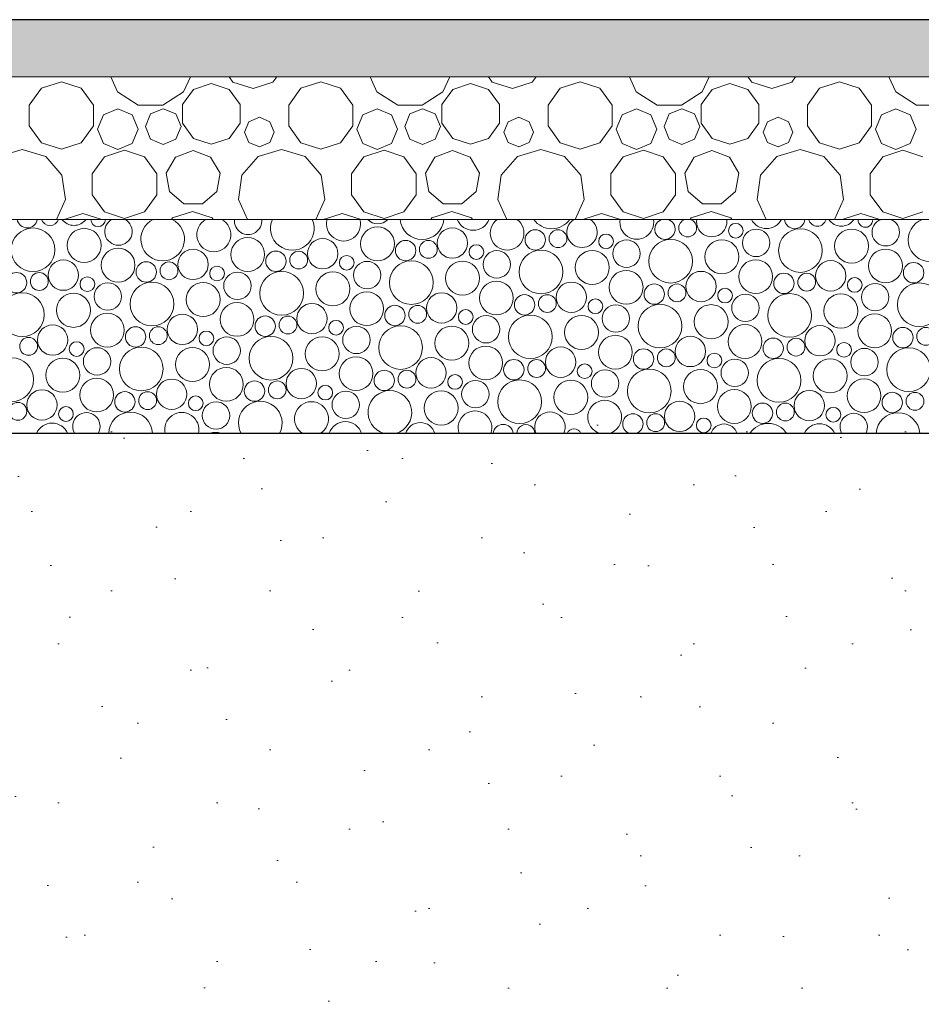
# Model space of a CAD drawing. Header units: centimetres. Extents: x -1103 to 10505, y -997 to 1780.
# Tile 47 of 102: x 9139 to 9265, y -560 to -422. Entities that reach past the tile are written whole.
import ezdxf

# ---------------------------------------------------------------- set-up
doc = ezdxf.new("R2010")
doc.units = ezdxf.units.CM
doc.header["$LTSCALE"] = 0.1
doc.header["$MEASUREMENT"] = 0
doc.linetypes.add('Wipeout_Contour', pattern=[1000, 0, -1000])
doc.layers.add('0_Teren', color=7, linetype='Continuous')
doc.layers.add('3_wypełnienia.K_IR', color=7, linetype='Continuous')

# ---------------------------------------------------------------- blocks, each defined once
blk = doc.blocks.new('*X1105', base_point=(10358.23, -421.51))
at = {"layer": '0_Teren', "color": 7, "linetype": 'Continuous', "lineweight": 0}
for p, q in [((9144.73, -430.21), (9141.95, -431.11)), ((9147.51, -431.11), (9144.73, -430.21)), ((9151.64, -429.51), (9152.61, -431.64)), ((9161.87, -431.64), (9162.84, -429.51)), ((9165.75, -430.47), (9163.25, -431.28)), ((9168.25, -431.28), (9165.75, -430.47)), ((9168.26, -429.51), (9168.79, -430.25)), ((9168.79, -430.25), (9171.6, -431.16)), ((9171.6, -431.16), (9174.4, -430.25)), ((9174.4, -430.25), (9174.93, -429.51)), ((9181.1, -430.21), (9178.32, -431.11)), ((9183.88, -431.11), (9181.1, -430.21)), ((9188.01, -429.51), (9188.98, -431.64)), ((9198.24, -431.64), (9199.21, -429.51)), ((9202.12, -430.47), (9199.62, -431.28)), ((9204.62, -431.28), (9202.12, -430.47)), ((9204.63, -429.51), (9205.16, -430.25)), ((9205.16, -430.25), (9207.97, -431.16)), ((9207.97, -431.16), (9210.77, -430.25)), ((9210.77, -430.25), (9211.3, -429.51)), ((9217.47, -430.21), (9214.69, -431.11)), ((9220.25, -431.11), (9217.47, -430.21)), ((9224.38, -429.51), (9225.35, -431.64)), ((9234.61, -431.64), (9235.58, -429.51)), ((9238.49, -430.47), (9235.99, -431.28)), ((9240.99, -431.28), (9238.49, -430.47)), ((9241, -429.51), (9241.53, -430.25)), ((9241.53, -430.25), (9244.34, -431.16)), ((9244.34, -431.16), (9247.14, -430.25)), ((9247.14, -430.25), (9247.68, -429.51)), ((9253.84, -430.21), (9251.06, -431.11)), ((9256.62, -431.11), (9253.84, -430.21)), ((9260.75, -429.51), (9261.73, -431.64)), ((9141.95, -431.11), (9140.23, -433.48)), ((9149.23, -433.48), (9147.51, -431.11)), ((9152.61, -431.64), (9155.51, -433.51)), ((9158.96, -433.51), (9161.87, -431.64)), ((9163.25, -431.28), (9161.7, -433.41)), ((9169.8, -433.41), (9168.25, -431.28)), ((9178.32, -431.11), (9176.6, -433.48)), ((9185.6, -433.48), (9183.88, -431.11)), ((9188.98, -431.64), (9191.89, -433.51)), ((9195.33, -433.51), (9198.24, -431.64)), ((9199.62, -431.28), (9198.07, -433.41)), ((9206.17, -433.41), (9204.62, -431.28)), ((9214.69, -431.11), (9212.97, -433.48)), ((9221.97, -433.48), (9220.25, -431.11)), ((9225.35, -431.64), (9228.26, -433.51)), ((9231.71, -433.51), (9234.61, -431.64)), ((9235.99, -431.28), (9234.44, -433.41)), ((9242.54, -433.41), (9240.99, -431.28)), ((9251.06, -431.11), (9249.34, -433.48)), ((9258.34, -433.48), (9256.62, -431.11)), ((9261.73, -431.64), (9264.63, -433.51)), ((9140.23, -433.48), (9140.23, -436.4)), ((9149.23, -436.4), (9149.23, -433.48)), ((9152.63, -433.99), (9150.61, -434.83)), ((9154.65, -434.83), (9152.63, -433.99)), ((9155.51, -433.51), (9158.96, -433.51)), ((9157.24, -434.73), (9156.5, -436.5)), ((9159.01, -433.99), (9157.24, -434.73)), ((9160.79, -434.73), (9159.01, -433.99)), ((9161.52, -436.5), (9160.79, -434.73)), ((9161.7, -433.41), (9161.7, -436.04)), ((9169.8, -436.04), (9169.8, -433.41)), ((9176.6, -433.48), (9176.6, -436.4)), ((9185.6, -436.4), (9185.6, -433.48)), ((9189, -433.99), (9186.98, -434.83)), ((9191.02, -434.83), (9189, -433.99)), ((9191.89, -433.51), (9195.33, -433.51)), ((9193.61, -434.73), (9192.88, -436.5)), ((9195.38, -433.99), (9193.61, -434.73)), ((9197.16, -434.73), (9195.38, -433.99)), ((9197.89, -436.5), (9197.16, -434.73)), ((9198.07, -433.41), (9198.07, -436.04)), ((9206.17, -436.04), (9206.17, -433.41)), ((9212.97, -433.48), (9212.97, -436.4)), ((9221.97, -436.4), (9221.97, -433.48)), ((9225.37, -433.99), (9223.35, -434.83)), ((9227.39, -434.83), (9225.37, -433.99)), ((9228.26, -433.51), (9231.71, -433.51)), ((9229.98, -434.73), (9229.25, -436.5)), ((9231.75, -433.99), (9229.98, -434.73)), ((9233.53, -434.73), (9231.75, -433.99)), ((9234.26, -436.5), (9233.53, -434.73)), ((9234.44, -433.41), (9234.44, -436.04)), ((9242.54, -436.04), (9242.54, -433.41)), ((9249.34, -433.48), (9249.34, -436.4)), ((9258.34, -436.4), (9258.34, -433.48)), ((9261.74, -433.99), (9259.72, -434.83)), ((9263.76, -434.83), (9261.74, -433.99)), ((9264.63, -433.51), (9268.08, -433.51)), ((9150.61, -434.83), (9149.77, -436.85)), ((9155.49, -436.85), (9154.65, -434.83)), ((9161.7, -436.04), (9163.25, -438.17)), ((9168.25, -438.17), (9169.8, -436.04)), ((9171.02, -435.81), (9170.42, -437.27)), ((9172.49, -435.2), (9171.02, -435.81)), ((9173.95, -435.81), (9172.49, -435.2)), ((9174.55, -437.27), (9173.95, -435.81)), ((9186.98, -434.83), (9186.14, -436.85)), ((9191.86, -436.85), (9191.02, -434.83)), ((9198.07, -436.04), (9199.62, -438.17)), ((9204.62, -438.17), (9206.17, -436.04)), ((9207.4, -435.81), (9206.79, -437.27)), ((9208.86, -435.2), (9207.4, -435.81)), ((9210.32, -435.81), (9208.86, -435.2)), ((9210.93, -437.27), (9210.32, -435.81)), ((9223.35, -434.83), (9222.51, -436.85)), ((9228.23, -436.85), (9227.39, -434.83)), ((9234.44, -436.04), (9235.99, -438.17)), ((9240.99, -438.17), (9242.54, -436.04)), ((9243.77, -435.81), (9243.16, -437.27)), ((9245.23, -435.2), (9243.77, -435.81)), ((9246.69, -435.81), (9245.23, -435.2)), ((9247.3, -437.27), (9246.69, -435.81)), ((9259.72, -434.83), (9258.88, -436.85)), ((9264.6, -436.85), (9263.76, -434.83)), ((9140.23, -436.4), (9141.95, -438.77)), ((9147.51, -438.77), (9149.23, -436.4)), ((9149.77, -436.85), (9150.61, -438.87)), ((9154.65, -438.87), (9155.49, -436.85)), ((9156.5, -436.5), (9157.24, -438.27)), ((9160.79, -438.27), (9161.52, -436.5)), ((9170.42, -437.27), (9171.02, -438.73)), ((9173.95, -438.73), (9174.55, -437.27)), ((9176.6, -436.4), (9178.32, -438.77)), ((9183.88, -438.77), (9185.6, -436.4)), ((9186.14, -436.85), (9186.98, -438.87)), ((9191.02, -438.87), (9191.86, -436.85)), ((9192.88, -436.5), (9193.61, -438.27)), ((9197.16, -438.27), (9197.89, -436.5)), ((9206.79, -437.27), (9207.4, -438.73)), ((9210.32, -438.73), (9210.93, -437.27)), ((9212.97, -436.4), (9214.69, -438.77)), ((9220.25, -438.77), (9221.97, -436.4)), ((9222.51, -436.85), (9223.35, -438.87)), ((9227.39, -438.87), (9228.23, -436.85)), ((9229.25, -436.5), (9229.98, -438.27)), ((9233.53, -438.27), (9234.26, -436.5)), ((9243.16, -437.27), (9243.77, -438.73)), ((9246.69, -438.73), (9247.3, -437.27)), ((9249.34, -436.4), (9251.06, -438.77)), ((9256.62, -438.77), (9258.34, -436.4)), ((9258.88, -436.85), (9259.72, -438.87)), ((9263.76, -438.87), (9264.6, -436.85)), ((9141.95, -438.77), (9144.73, -439.67)), ((9144.73, -439.67), (9147.51, -438.77)), ((9150.61, -438.87), (9152.63, -439.71)), ((9152.63, -439.71), (9154.65, -438.87)), ((9157.24, -438.27), (9159.01, -439.01)), ((9159.01, -439.01), (9160.79, -438.27)), ((9163.25, -438.17), (9165.75, -438.98)), ((9165.75, -438.98), (9168.25, -438.17)), ((9171.02, -438.73), (9172.49, -439.34)), ((9172.49, -439.34), (9173.95, -438.73)), ((9178.32, -438.77), (9181.1, -439.67)), ((9181.1, -439.67), (9183.88, -438.77)), ((9186.98, -438.87), (9189, -439.71)), ((9189, -439.71), (9191.02, -438.87)), ((9193.61, -438.27), (9195.38, -439.01)), ((9195.38, -439.01), (9197.16, -438.27)), ((9199.62, -438.17), (9202.12, -438.98)), ((9202.12, -438.98), (9204.62, -438.17)), ((9207.4, -438.73), (9208.86, -439.34)), ((9208.86, -439.34), (9210.32, -438.73)), ((9214.69, -438.77), (9217.47, -439.67)), ((9217.47, -439.67), (9220.25, -438.77)), ((9223.35, -438.87), (9225.37, -439.71)), ((9225.37, -439.71), (9227.39, -438.87)), ((9229.98, -438.27), (9231.75, -439.01)), ((9231.75, -439.01), (9233.53, -438.27)), ((9235.99, -438.17), (9238.49, -438.98)), ((9238.49, -438.98), (9240.99, -438.17)), ((9243.77, -438.73), (9245.23, -439.34)), ((9245.23, -439.34), (9246.69, -438.73)), ((9251.06, -438.77), (9253.84, -439.67)), ((9253.84, -439.67), (9256.62, -438.77)), ((9259.72, -438.87), (9261.74, -439.71)), ((9261.74, -439.71), (9263.76, -438.87)), ((9139.24, -439.71), (9135.93, -440.68)), ((9142.55, -440.68), (9139.24, -439.71)), ((9153.6, -439.82), (9150.79, -440.73)), ((9156.4, -440.73), (9153.6, -439.82)), ((9163.2, -439.87), (9160.73, -440.77)), ((9165.66, -440.77), (9163.2, -439.87)), ((9175.61, -439.71), (9172.3, -440.68)), ((9178.92, -440.68), (9175.61, -439.71)), ((9189.97, -439.82), (9187.16, -440.73)), ((9192.77, -440.73), (9189.97, -439.82)), ((9199.57, -439.87), (9197.1, -440.77)), ((9202.04, -440.77), (9199.57, -439.87)), ((9211.98, -439.71), (9208.67, -440.68)), ((9215.29, -440.68), (9211.98, -439.71)), ((9226.34, -439.82), (9223.53, -440.73)), ((9229.14, -440.73), (9226.34, -439.82)), ((9235.94, -439.87), (9233.48, -440.77)), ((9238.41, -440.77), (9235.94, -439.87)), ((9248.35, -439.71), (9245.04, -440.68)), ((9251.66, -440.68), (9248.35, -439.71)), ((9262.71, -439.82), (9259.9, -440.73)), ((9265.51, -440.73), (9262.71, -439.82)), ((9144.81, -443.29), (9142.55, -440.68)), ((9150.79, -440.73), (9149.06, -443.11)), ((9158.13, -443.11), (9156.4, -440.73)), ((9160.73, -440.77), (9159.42, -443.04)), ((9166.98, -443.04), (9165.66, -440.77)), ((9172.3, -440.68), (9170.04, -443.29)), ((9181.18, -443.29), (9178.92, -440.68)), ((9187.16, -440.73), (9185.43, -443.11)), ((9194.5, -443.11), (9192.77, -440.73)), ((9197.1, -440.77), (9195.79, -443.04)), ((9203.35, -443.04), (9202.04, -440.77)), ((9208.67, -440.68), (9206.41, -443.29)), ((9217.55, -443.29), (9215.29, -440.68)), ((9223.53, -440.73), (9221.8, -443.11)), ((9230.87, -443.11), (9229.14, -440.73)), ((9233.48, -440.77), (9232.16, -443.04)), ((9239.72, -443.04), (9238.41, -440.77)), ((9245.04, -440.68), (9242.78, -443.29)), ((9253.92, -443.29), (9251.66, -440.68)), ((9259.9, -440.73), (9258.17, -443.11)), ((9159.42, -443.04), (9159.88, -445.62)), ((9166.52, -445.62), (9166.98, -443.04)), ((9195.79, -443.04), (9196.25, -445.62)), ((9202.89, -445.62), (9203.35, -443.04)), ((9232.16, -443.04), (9232.62, -445.62)), ((9239.26, -445.62), (9239.72, -443.04)), ((9145.3, -446.7), (9144.81, -443.29)), ((9149.06, -443.11), (9149.06, -446.06)), ((9158.13, -446.06), (9158.13, -443.11)), ((9170.04, -443.29), (9169.55, -446.7)), ((9181.67, -446.7), (9181.18, -443.29)), ((9185.43, -443.11), (9185.43, -446.06)), ((9194.5, -446.06), (9194.5, -443.11)), ((9206.41, -443.29), (9205.92, -446.7)), ((9218.04, -446.7), (9217.55, -443.29)), ((9221.8, -443.11), (9221.8, -446.06)), ((9230.87, -446.06), (9230.87, -443.11)), ((9242.78, -443.29), (9242.29, -446.7)), ((9254.41, -446.7), (9253.92, -443.29)), ((9258.17, -443.11), (9258.17, -446.06)), ((9159.88, -445.62), (9161.89, -447.31)), ((9164.51, -447.31), (9166.52, -445.62)), ((9196.25, -445.62), (9198.26, -447.31)), ((9200.88, -447.31), (9202.89, -445.62)), ((9232.62, -445.62), (9234.63, -447.31)), ((9237.25, -447.31), (9239.26, -445.62)), ((9144.02, -449.51), (9145.3, -446.7)), ((9149.06, -446.06), (9150.79, -448.45)), ((9156.4, -448.45), (9158.13, -446.06)), ((9169.55, -446.7), (9170.83, -449.51)), ((9180.39, -449.51), (9181.67, -446.7)), ((9185.43, -446.06), (9187.16, -448.45)), ((9192.77, -448.45), (9194.5, -446.06)), ((9205.92, -446.7), (9207.2, -449.51)), ((9216.76, -449.51), (9218.04, -446.7)), ((9221.8, -446.06), (9223.53, -448.45)), ((9229.14, -448.45), (9230.87, -446.06)), ((9242.29, -446.7), (9243.57, -449.51)), ((9253.13, -449.51), (9254.41, -446.7)), ((9258.17, -446.06), (9259.9, -448.45)), ((9150.79, -448.45), (9153.6, -449.36)), ((9153.6, -449.36), (9156.4, -448.45)), ((9163.1, -448.41), (9160.32, -449.31)), ((9161.89, -447.31), (9164.51, -447.31)), ((9165.88, -449.31), (9163.1, -448.41)), ((9187.16, -448.45), (9189.97, -449.36)), ((9189.97, -449.36), (9192.77, -448.45)), ((9199.47, -448.41), (9196.69, -449.31)), ((9198.26, -447.31), (9200.88, -447.31)), ((9202.25, -449.31), (9199.47, -448.41)), ((9223.53, -448.45), (9226.34, -449.36)), ((9226.34, -449.36), (9229.14, -448.45)), ((9235.84, -448.41), (9233.06, -449.31)), ((9234.63, -447.31), (9237.25, -447.31)), ((9238.62, -449.31), (9235.84, -448.41)), ((9259.9, -448.45), (9262.71, -449.36)), ((9262.71, -449.36), (9265.51, -448.45)), ((9145.25, -449.48), (9145.23, -449.51)), ((9147.75, -448.67), (9145.25, -449.48)), ((9150.25, -449.48), (9147.75, -448.67)), ((9150.27, -449.51), (9150.25, -449.48)), ((9160.32, -449.31), (9160.17, -449.51)), ((9166.02, -449.51), (9165.88, -449.31)), ((9181.62, -449.48), (9181.6, -449.51)), ((9184.12, -448.67), (9181.62, -449.48)), ((9186.62, -449.48), (9184.12, -448.67)), ((9186.64, -449.51), (9186.62, -449.48)), ((9196.69, -449.31), (9196.54, -449.51)), ((9202.39, -449.51), (9202.25, -449.31)), ((9217.99, -449.48), (9217.97, -449.51)), ((9220.49, -448.67), (9217.99, -449.48)), ((9222.99, -449.48), (9220.49, -448.67)), ((9223.01, -449.51), (9222.99, -449.48)), ((9233.06, -449.31), (9232.91, -449.51)), ((9238.76, -449.51), (9238.62, -449.31)), ((9254.36, -449.48), (9254.34, -449.51)), ((9256.86, -448.67), (9254.36, -449.48)), ((9259.36, -449.48), (9256.86, -448.67)), ((9259.38, -449.51), (9259.36, -449.48))]:
    blk.add_line(p, q, dxfattribs=at)
blk = doc.blocks.new('*X1109', base_point=(10358.23, -421.51))
at = {"layer": '0_Teren', "color": 7, "linetype": 'Continuous', "lineweight": 0}
for centre, radius in [((9140.75, -453.77), 3.06), ((9147.92, -453.15), 2.39), ((9189.05, -452.93), 2.37), ((9199.56, -452.82), 2.13), ((9211.18, -452.38), 1.43), ((9214.37, -452.21), 1.25), ((9239.3, -451.09), 1.03), ((9242.15, -452.81), 1.92), ((9248.36, -453.87), 3.06), ((9255.54, -453.25), 2.39), ((9170.86, -454.43), 2.37), ((9181.37, -454.32), 2.13), ((9193, -453.88), 1.43), ((9196.19, -453.71), 1.25), ((9221.11, -452.59), 1.03), ((9223.97, -454.31), 1.92), ((9230.17, -455.37), 3.06), ((9237.35, -454.75), 2.39), ((9152.68, -455.93), 2.37), ((9163.19, -455.82), 2.13), ((9174.81, -455.38), 1.43), ((9178, -455.21), 1.25), ((9202.93, -454.09), 1.03), ((9205.78, -455.81), 1.92), ((9211.99, -456.87), 3.06), ((9219.17, -456.25), 2.39), ((9260.29, -456.03), 2.37), ((9145, -457.32), 2.13), ((9156.63, -456.88), 1.43), ((9159.82, -456.71), 1.25), ((9184.74, -455.59), 1.03), ((9187.6, -457.31), 1.92), ((9193.8, -458.37), 3.06), ((9200.98, -457.75), 2.39), ((9242.1, -457.53), 2.37), ((9252.61, -457.42), 2.13), ((9166.56, -457.09), 1.03), ((9175.62, -459.87), 3.06), ((9182.8, -459.25), 2.39), ((9223.92, -459.03), 2.37), ((9234.43, -458.92), 2.13), ((9264.24, -456.98), 1.43), ((9138.44, -458.38), 1.43), ((9141.63, -458.21), 1.25), ((9148.37, -458.59), 1.03), ((9169.41, -458.81), 1.92), ((9205.73, -460.53), 2.37), ((9246.05, -458.48), 1.43), ((9249.25, -458.31), 1.25), ((9255.98, -458.69), 1.03), ((9151.23, -460.31), 1.92), ((9157.43, -461.37), 3.06), ((9164.61, -460.75), 2.39), ((9216.24, -460.42), 2.13), ((9227.87, -459.98), 1.43), ((9231.06, -459.81), 1.25), ((9237.8, -460.19), 1.03), ((9258.84, -460.41), 1.92), ((9265.04, -461.47), 3.06), ((9139.25, -462.87), 3.06), ((9146.42, -462.25), 2.39), ((9187.55, -462.03), 2.37), ((9198.06, -461.92), 2.13), ((9209.68, -461.48), 1.43), ((9212.87, -461.31), 1.25), ((9219.61, -461.69), 1.03), ((9240.65, -461.91), 1.92), ((9246.86, -462.97), 3.06), ((9254.04, -462.35), 2.39), ((9169.36, -463.53), 2.37), ((9179.87, -463.42), 2.13), ((9191.5, -462.98), 1.43), ((9194.69, -462.81), 1.25), ((9201.43, -463.19), 1.03), ((9222.47, -463.41), 1.92), ((9228.67, -464.47), 3.06), ((9235.85, -463.85), 2.39), ((9151.18, -465.03), 2.37), ((9161.69, -464.92), 2.13), ((9173.31, -464.48), 1.43), ((9176.5, -464.31), 1.25), ((9183.24, -464.69), 1.03), ((9204.28, -464.91), 1.92), ((9210.49, -465.97), 3.06), ((9217.67, -465.35), 2.39), ((9258.79, -465.13), 2.37), ((9143.5, -466.42), 2.13), ((9155.13, -465.98), 1.43), ((9158.32, -465.81), 1.25), ((9186.1, -466.41), 1.92), ((9192.3, -467.47), 3.06), ((9199.48, -466.85), 2.39), ((9240.6, -466.63), 2.37), ((9251.11, -466.52), 2.13), ((9262.74, -466.08), 1.43), ((9265.93, -465.91), 1.25), ((9140.13, -467.31), 1.25), ((9165.06, -466.19), 1.03), ((9167.91, -467.91), 1.92), ((9174.12, -468.97), 3.06), ((9181.3, -468.35), 2.39), ((9222.42, -468.13), 2.37), ((9232.93, -468.02), 2.13), ((9244.55, -467.58), 1.43), ((9247.75, -467.41), 1.25), ((9146.87, -467.69), 1.03), ((9149.73, -469.41), 1.92), ((9155.93, -470.47), 3.06), ((9163.11, -469.85), 2.39), ((9204.23, -469.63), 2.37), ((9214.74, -469.52), 2.13), ((9226.37, -469.08), 1.43), ((9229.56, -468.91), 1.25), ((9254.48, -467.79), 1.03), ((9257.34, -469.51), 1.92), ((9263.54, -470.57), 3.06), ((9137.75, -471.97), 3.06), ((9144.92, -471.35), 2.39), ((9186.05, -471.13), 2.37), ((9196.56, -471.02), 2.13), ((9208.18, -470.58), 1.43), ((9211.37, -470.41), 1.25), ((9236.3, -469.29), 1.03), ((9239.15, -471.01), 1.92), ((9245.36, -472.07), 3.06), ((9252.54, -471.45), 2.39), ((9167.86, -472.63), 2.37), ((9178.37, -472.52), 2.13), ((9190, -472.08), 1.43), ((9193.19, -471.91), 1.25), ((9218.11, -470.79), 1.03), ((9220.97, -472.51), 1.92), ((9227.17, -473.57), 3.06), ((9234.35, -472.95), 2.39), ((9149.68, -474.13), 2.37), ((9160.19, -474.02), 2.13), ((9199.93, -472.29), 1.03), ((9208.99, -475.07), 3.06), ((9257.29, -474.23), 2.37), ((9142, -475.52), 2.13), ((9171.81, -473.58), 1.43), ((9175, -473.41), 1.25), ((9181.74, -473.79), 1.03), ((9202.78, -474.01), 1.92), ((9216.17, -474.45), 2.39), ((9239.1, -475.73), 2.37), ((9153.63, -475.08), 1.43), ((9156.82, -474.91), 1.25), ((9163.56, -475.29), 1.03), ((9184.6, -475.51), 1.92), ((9197.98, -475.95), 2.39), ((9249.61, -475.62), 2.13), ((9261.24, -475.18), 1.43), ((9264.43, -475.01), 1.25), ((9138.63, -476.41), 1.25), ((9145.37, -476.79), 1.03), ((9166.41, -477.01), 1.92), ((9231.43, -477.12), 2.13), ((9243.05, -476.68), 1.43), ((9246.25, -476.51), 1.25), ((9252.98, -476.89), 1.03), ((9228.06, -478.01), 1.25), ((9234.8, -478.39), 1.03)]:
    blk.add_circle(centre, radius, dxfattribs=at)
for centre, radius, start, end in [((9139.94, -449.28), 1.43, 189.1744, 350.8256), ((9143.13, -449.11), 1.25, 198.8572, 341.1428), ((9146.5, -448.22), 2.13, 217.3816, 322.6184), ((9149.87, -449.49), 1.03, 181.1438, 358.8562), ((9152.73, -451.21), 1.92, 117.6753, 62.3247), ((9158.93, -452.27), 3.06, 115.5145, 64.4855), ((9166.11, -451.65), 2.39, 116.2517, 63.7483), ((9170.91, -449.71), 1.92, 174.0629, 5.9371), ((9177.12, -450.77), 3.06, 155.6454, 24.3546), ((9184.3, -450.15), 2.39, 164.4542, 15.5458), ((9189.1, -448.21), 1.92, 222.7439, 317.2561), ((9195.3, -449.27), 3.06, 184.457, 355.543), ((9202.48, -448.65), 2.39, 201.152, 338.848), ((9207.23, -451.43), 2.37, 125.884, 54.116), ((9213.49, -447.77), 3.06, 214.5973, 325.4027), ((9217.74, -451.32), 2.13, 121.8049, 58.1951), ((9220.67, -447.15), 2.39, 261.7673, 278.2327), ((9225.42, -449.93), 2.37, 169.8587, 10.1413), ((9229.37, -450.88), 1.43, 106.3091, 73.6909), ((9232.56, -450.71), 1.25, 107.6599, 72.3401), ((9235.93, -449.82), 2.13, 171.6732, 8.3268), ((9243.6, -448.43), 2.37, 207.2615, 332.7385), ((9247.55, -449.38), 1.43, 185.1414, 354.8586), ((9250.75, -449.21), 1.25, 194.0989, 345.9011), ((9254.11, -448.32), 2.13, 214.0702, 325.9298), ((9257.48, -449.59), 1.03, 175.6078, 4.3922), ((9260.34, -451.31), 1.92, 110.3413, 69.6587), ((9266.54, -452.37), 3.06, 110.7577, 69.2423), ((9190.8, -476.57), 3.06, 286.2468, 253.7532), ((9172.62, -478.07), 3.06, 331.9675, 208.0325), ((9179.8, -477.45), 2.39, 300.2128, 239.7872), ((9220.92, -477.23), 2.37, 285.073, 254.927), ((9148.23, -478.51), 1.92, 328.4941, 211.5059), ((9154.43, -479.57), 3.06, 1.153, 178.847), ((9161.61, -478.95), 2.39, 346.39, 193.61), ((9202.73, -478.73), 2.37, 340.6422, 199.3578), ((9213.24, -478.62), 2.13, 335.1989, 204.8011), ((9224.87, -478.18), 1.43, 291.6412, 248.3588), ((9255.84, -478.61), 1.92, 331.9305, 208.0695), ((9262.04, -479.67), 3.06, 3.0228, 176.9772), ((9143.42, -480.45), 2.39, 23.175, 156.825), ((9184.55, -480.23), 2.37, 17.6176, 162.3824), ((9195.06, -480.12), 2.13, 16.5922, 163.4078), ((9206.68, -479.68), 1.43, 6.8842, 173.1158), ((9209.87, -479.51), 1.25, 359.7275, 180.2725), ((9216.61, -479.89), 1.03, 21.4827, 158.5173), ((9237.65, -480.11), 1.92, 18.1566, 161.8434), ((9243.86, -481.17), 3.06, 32.8763, 147.1237), ((9251.04, -480.55), 2.39, 25.8097, 154.1903), ((9166.36, -481.73), 2.37, 69.5194, 110.4806), ((9176.87, -481.62), 2.13, 82.1319, 97.8681)]:
    blk.add_arc(centre, radius, start, end, dxfattribs=at)
blk = doc.blocks.new('ElemPrzekroju_1058_2', base_point=(10358.23, -421.51))
at = {"layer": '0_Teren', "linetype": 'Continuous', "lineweight": 0, "true_color": 0x000000}
blk.add_hatch(color=18, dxfattribs=at).paths.add_polyline_path([(8805.87, -421.51), (8805.87, -429.51), (8955.87, -429.51), (8980.87, -429.51), (9425.36, -429.51), (9425.36, -421.51)])
at = {"layer": '0_Teren', "color": 7, "linetype": 'Continuous', "lineweight": 30}
for p, q in [((9425.36, -421.51), (8805.87, -421.51)), ((9425.36, -479.51), (8980.87, -479.51))]:
    blk.add_line(p, q, dxfattribs=at)
at = {"color": 254, "linetype": 'Wipeout_Contour', "lineweight": 0, "ltscale": 36854.477802}
blk.add_wipeout([(9425.36, -429.51), (8980.87, -429.51), (8980.87, -449.51), (9425.36, -449.51)], dxfattribs=at).dxf.layer = '0_Teren'
at = {"layer": '0_Teren', "color": 7, "linetype": 'Continuous', "lineweight": 9}
for p, q in [((9425.36, -429.51), (8980.87, -429.51)), ((9425.36, -449.51), (8980.87, -449.51))]:
    blk.add_line(p, q, dxfattribs=at)
at = {"layer": '0_Teren', "lineweight": 0}
for name in ['*X1105', '*X1109']:
    blk.add_blockref(name, (10358.23, -421.51), dxfattribs=at)

msp = doc.modelspace()

# ---------------------------------------------------------------- block references
at = {"layer": '0_Teren', "lineweight": 0}
msp.add_blockref('ElemPrzekroju_1058_2', (10358.23, -421.51), dxfattribs=at)

# ---------------------------------------------------------------- next in the draw order: hatches: boundary and pattern name
at = {"layer": '3_wypełnienia.K_IR', "linetype": 'Continuous', "lineweight": 0}
h = msp.add_hatch(dxfattribs=at)
h.set_pattern_fill('Piasek_0002', style=0, pattern_type=2)
h.set_pattern_definition([(45, (10358.23, -386.512), (-11.13693, 11.13693), [0, -10.5, 0, -15.75]), (110, (10393.23, -386.512), (14.80016, 5.38682), [0, -7.7, 0, -13.3])])
h.paths.add_polyline_path([(9425.87, -851.51), (8805.87, -851.51), (8805.87, -477.51), (9425.87, -477.51)])

doc.saveas('drawing.dxf')
